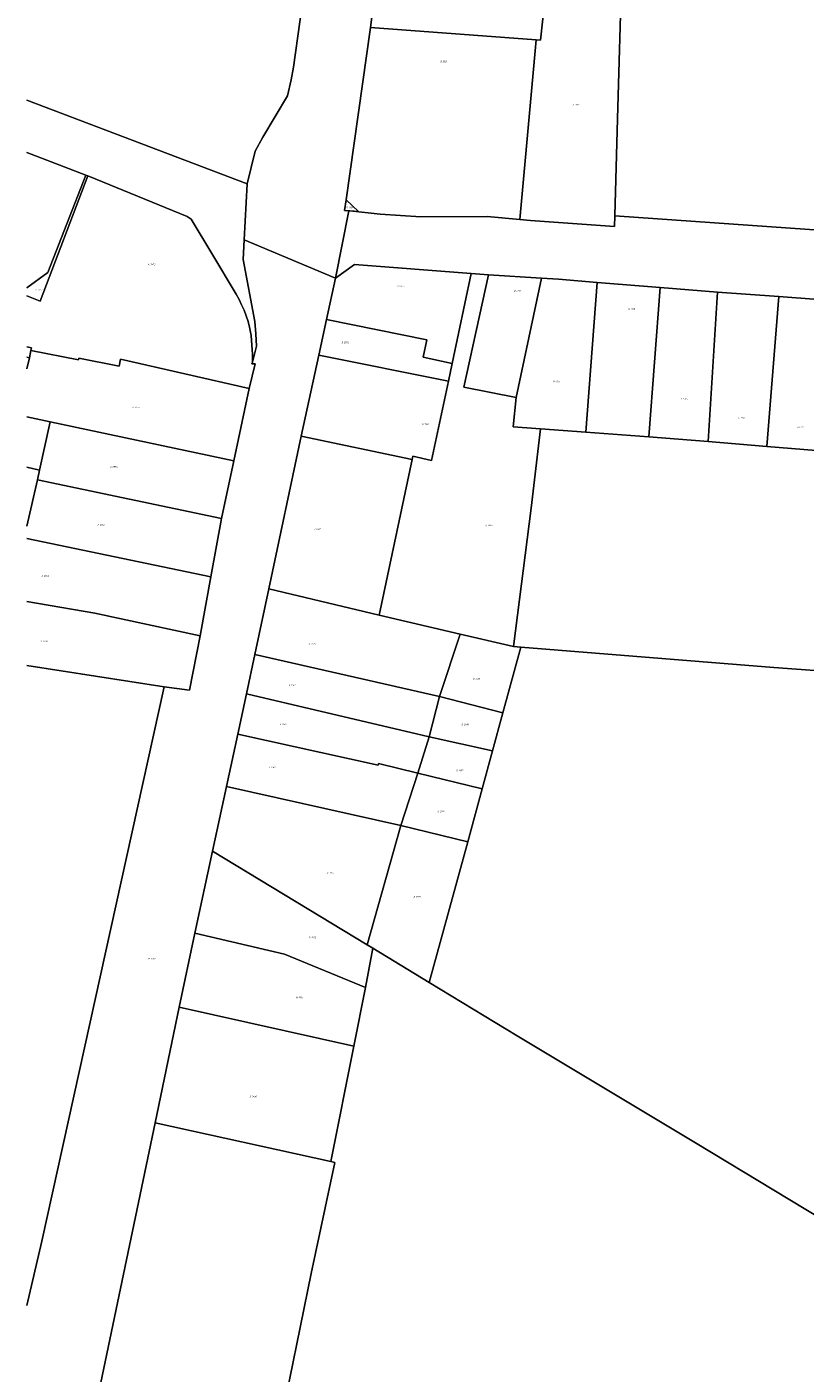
# Model space of a CAD drawing. Header units: metres. Extents: x 207466 to 209466, y 475780 to 477780.
# Tile 145 of 189: x 207466 to 207643, y 477073 to 477379. Entities that reach past the tile are written whole.
import ezdxf
from ezdxf.enums import TextEntityAlignment as Align

# ---------------------------------------------------------------- set-up
doc = ezdxf.new("R2010")
doc.units = ezdxf.units.M
doc.layers.get('0').update_dxf_attribs({"color": 253, "linetype": 'CONTINUOUS'})
doc.layers.add('B-WE-KG-GRENS_PERCEEL-GV', color=150, linetype='CONTINUOUS', lineweight=18)
doc.layers.add('B-WE-KG-GRENS_PERCEEL-S', color=150, linetype='CONTINUOUS', lineweight=25)
doc.styles.add('NLCS-ISO', font='NLCS-ISO.ttf')

# ---------------------------------------------------------------- blocks, each defined once
blk = doc.blocks.new('SKG-PERCEELNUMMER-SO')
at = {"style": 'NLCS-ISO', "oblique": 10, "flags": 1}
blk.add_attdef('GEMEENTECODE', text='', height=1.8, dxfattribs=at).set_placement((0, 2.6), align=Align.MIDDLE_CENTER)
at = {"style": 'NLCS-ISO', "oblique": 10}
blk.add_attdef('SECTIE', text='', height=1.8, dxfattribs=at).set_placement((-0.5, 0), align=Align.MIDDLE_RIGHT)
blk.add_attdef('PERCEELNUMMER', text='', height=1.8, dxfattribs=at).set_placement((0.5, 0), align=Align.MIDDLE_LEFT)

msp = doc.modelspace()

# ---------------------------------------------------------------- linework, layer by layer
at = {"layer": 'B-WE-KG-GRENS_PERCEEL-GV'}
for points in [[(207466.35, 477362.33), (207516.43, 477343.3), (207518.31, 477350.71), (207520.04, 477353.9), (207525.64, 477363.26), (207526.49, 477366.92), (207526.98, 477369.81), (207531.31, 477400.79), (207536.73, 477442.58), (207544.08, 477495.6), (207509.13, 477506.85), (207522.18, 477546.16), (207466.35, 477540.57)], [(207531.31, 477400.79), (207526.98, 477369.81), (207526.49, 477366.92), (207525.64, 477363.26), (207520.04, 477353.9), (207518.31, 477350.71), (207516.43, 477343.3), (207515.79, 477330.52), (207536.54, 477321.86), (207539.55, 477337.16), (207538.61, 477337.22), (207538.98, 477339.67), (207544.49, 477378.82), (207546.74, 477396.01)], [(207517.02, 477310.7), (207517.36, 477308.76), (207517.68, 477304.48), (207517.64, 477302.74), (207518.59, 477306.33), (207518.46, 477309.15), (207518.18, 477311.97), (207515.56, 477326.1), (207515.79, 477330.52), (207516.43, 477343.3), (207466.35, 477362.33)], [(207466.35, 477350.39), (207471.83, 477348.29), (207479.79, 477345.25), (207480.22, 477345.09), (207502.8, 477335.84), (207503.69, 477335.26), (207508.4, 477327.4), (207513.95, 477318.16), (207514.6, 477316.97), (207515.2, 477315.77), (207515.74, 477314.53), (207516.22, 477313.27), (207516.65, 477311.99), (207517.02, 477310.7)], [(207479.79, 477345.25), (207471.83, 477348.29), (207466.35, 477350.39)], [(207466.35, 477317.79), (207469.37, 477316.61), (207480.22, 477345.09), (207479.79, 477345.25), (207471.11, 477323.12)], [(207466.35, 477319.61), (207471.11, 477323.12), (207479.79, 477345.25)], [(207466.35, 477306.24), (207467.39, 477305.99), (207467.27, 477305.4), (207478.07, 477303.25), (207478.15, 477303.6), (207487.34, 477301.81), (207487.67, 477303.38), (207516.88, 477296.76), (207518.26, 477302.31), (207517.55, 477302.37), (207517.64, 477302.74), (207517.68, 477304.48), (207517.36, 477308.76), (207517.02, 477310.7), (207516.65, 477311.99), (207516.22, 477313.27), (207515.74, 477314.53), (207515.2, 477315.77), (207514.6, 477316.97), (207513.95, 477318.16), (207508.4, 477327.4), (207503.69, 477335.26), (207502.8, 477335.84), (207480.22, 477345.09)], [(207480.22, 477345.09), (207469.37, 477316.61), (207466.35, 477317.79)], [(207843.13, 477318.93), (207600.08, 477336.02), (207599.99, 477333.59), (207580.95, 477334.97), (207578.5, 477335.19), (207571.06, 477335.86), (207555.98, 477335.79), (207546.75, 477336.39), (207539.83, 477337.15), (207539.55, 477337.16), (207536.54, 477321.86), (207540.85, 477324.95), (207567.39, 477322.88), (207571.36, 477322.62), (207583.42, 477321.83), (207587.3, 477321.57), (207596.1, 477320.86), (207610.45, 477319.69), (207623.43, 477318.66), (207637.4, 477317.63), (207654.33, 477316.39)], [(207466.35, 477003.63), (207468.82, 477003.09), (207469.91, 477008.05), (207470.7, 477011.75), (207483.18, 477070.66), (207495.54, 477129.72), (207500.98, 477156.01), (207504.57, 477172.83), (207508.59, 477191.5), (207511.76, 477206.21), (207514.33, 477218.09), (207516.31, 477227.29), (207518.23, 477236.24), (207521.38, 477251.17), (207528.76, 477285.89), (207532.74, 477304.3), (207534.5, 477312.42), (207536.54, 477321.86), (207515.79, 477330.52)], [(207515.79, 477330.52), (207515.56, 477326.1), (207518.18, 477311.97), (207518.46, 477309.15), (207518.59, 477306.33), (207517.64, 477302.74), (207517.55, 477302.37), (207518.26, 477302.31), (207516.88, 477296.76), (207513.44, 477280.31), (207510.62, 477267.14), (207508.2, 477253.89), (207505.74, 477240.52), (207503.36, 477228.13), (207497.58, 477228.86), (207469.74, 477102.82), (207466.35, 477088.22)], [(207471.11, 477323.12), (207466.35, 477319.61)], [(207466.35, 477303.86), (207466.9, 477303.73), (207467.27, 477305.4), (207467.39, 477305.99), (207466.35, 477306.24)], [(207466.35, 477290.31), (207471.66, 477289.18), (207513.44, 477280.31), (207516.88, 477296.76), (207487.67, 477303.38), (207487.34, 477301.81), (207478.15, 477303.6), (207478.07, 477303.25), (207467.27, 477305.4)], [(207467.27, 477305.4), (207466.9, 477303.73), (207466.35, 477301.18)], [(207466.35, 477301.18), (207466.9, 477303.73), (207466.35, 477303.86)], [(207469.2, 477278.16), (207471.66, 477289.18), (207466.35, 477290.31)], [(207651.51, 477282.18), (207634.69, 477283.56), (207621.3, 477284.66), (207607.83, 477285.76), (207593.54, 477286.82), (207583.16, 477287.59), (207581.04, 477269.49), (207577.07, 477238.08), (207578.73, 477237.94), (207636.3, 477233.31), (207678.62, 477230.16)], [(207466.35, 477278.85), (207469.2, 477278.16)], [(207469.2, 477278.16), (207466.35, 477278.85)], [(207466.35, 477265.39), (207468.72, 477276), (207469.2, 477278.16)], [(207466.35, 477262.62), (207508.2, 477253.89), (207510.62, 477267.14), (207468.72, 477276)], [(207468.72, 477276), (207466.35, 477265.39)], [(207466.35, 477248.33), (207481.8, 477245.65), (207505.74, 477240.52), (207508.2, 477253.89), (207466.35, 477262.62)], [(207505.74, 477240.52), (207481.8, 477245.65), (207466.35, 477248.33)], [(207466.35, 477233.77), (207497.58, 477228.86), (207503.36, 477228.13), (207505.74, 477240.52)], [(207678.62, 477230.16), (207636.3, 477233.31), (207578.73, 477237.94), (207574.65, 477223.01), (207572.28, 477214.3), (207569.92, 477205.66), (207566.64, 477193.66), (207557.9, 477161.62), (207577.87, 477149.49), (207618.43, 477125.2), (207672.31, 477092.65)], [(207466.35, 477088.22), (207469.74, 477102.82), (207497.58, 477228.86), (207466.35, 477233.77)], [(207741.11, 477046.44), (207674.03, 477091.82), (207672.31, 477092.65), (207618.43, 477125.2), (207577.87, 477149.49), (207557.9, 477161.62), (207545.05, 477169.42), (207543.35, 477160.54), (207540.74, 477147.2), (207535.52, 477120.93), (207536.39, 477120.74), (207531.01, 477095.48), (207523.64, 477059.36)]]:
    msp.add_lwpolyline(points, dxfattribs=at)
for points in [[(207779.53, 477441.36), (207779.44, 477441.53), (207692.39, 477426.37), (207614.67, 477412.83), (207614.83, 477415.98), (207602.58, 477414.51), (207601.68, 477392.25), (207600.68, 477358.07), (207600.08, 477336.02), (207843.13, 477318.93)], [(207546.74, 477396.01), (207544.49, 477378.82), (207582.18, 477376.04), (207583.22, 477375.97), (207585.11, 477393.39)], [(207600.08, 477336.02), (207600.68, 477358.07), (207601.68, 477392.25), (207585.11, 477393.39), (207583.22, 477375.97), (207582.18, 477376.04), (207578.5, 477335.19), (207580.95, 477334.97), (207599.99, 477333.59)], [(207539.83, 477337.15), (207546.75, 477336.39), (207555.98, 477335.79), (207571.06, 477335.86), (207578.5, 477335.19), (207582.18, 477376.04), (207544.49, 477378.82), (207538.98, 477339.67), (207541.77, 477337)], [(207539.55, 477337.16), (207539.83, 477337.15), (207541.77, 477337), (207538.98, 477339.67), (207538.61, 477337.22)], [(207563.07, 477302.4), (207567.39, 477322.88), (207540.85, 477324.95), (207536.54, 477321.86), (207534.5, 477312.42), (207557.35, 477307.78), (207556.53, 477303.87)], [(207583.16, 477287.59), (207576.99, 477288.05), (207577.69, 477294.69), (207565.76, 477297.05), (207571.36, 477322.62), (207567.39, 477322.88), (207563.07, 477302.4), (207562.23, 477298.39), (207558.43, 477280.38), (207554.17, 477281.34), (207554.02, 477280.61), (207546.52, 477245.18), (207564.89, 477240.87), (207577.07, 477238.08), (207581.04, 477269.49)], [(207583.42, 477321.83), (207571.36, 477322.62), (207565.76, 477297.05), (207577.69, 477294.69)], [(207593.54, 477286.82), (207596.1, 477320.86), (207587.3, 477321.57), (207583.42, 477321.83), (207577.69, 477294.69), (207576.99, 477288.05), (207583.16, 477287.59)], [(207607.83, 477285.76), (207610.45, 477319.69), (207596.1, 477320.86), (207593.54, 477286.82)], [(207621.3, 477284.66), (207623.43, 477318.66), (207610.45, 477319.69), (207607.83, 477285.76)], [(207634.69, 477283.56), (207637.4, 477317.63), (207623.43, 477318.66), (207621.3, 477284.66)], [(207637.4, 477317.63), (207634.69, 477283.56), (207651.51, 477282.18), (207654.33, 477316.39)], [(207563.07, 477302.4), (207556.53, 477303.87), (207557.35, 477307.78), (207534.5, 477312.42), (207532.74, 477304.3), (207562.23, 477298.39)], [(207554.02, 477280.61), (207554.17, 477281.34), (207558.43, 477280.38), (207562.23, 477298.39), (207532.74, 477304.3), (207528.76, 477285.89)], [(207471.66, 477289.18), (207469.2, 477278.16), (207468.72, 477276), (207510.62, 477267.14), (207513.44, 477280.31)], [(207521.38, 477251.17), (207546.52, 477245.18), (207554.02, 477280.61), (207528.76, 477285.89)], [(207560.23, 477226.68), (207564.89, 477240.87), (207546.52, 477245.18), (207521.38, 477251.17), (207518.23, 477236.24)], [(207574.65, 477223.01), (207578.73, 477237.94), (207577.07, 477238.08), (207564.89, 477240.87), (207560.23, 477226.68)], [(207557.87, 477217.54), (207560.23, 477226.68), (207518.23, 477236.24), (207516.31, 477227.29)], [(207555.3, 477209.28), (207557.87, 477217.54), (207516.31, 477227.29), (207514.33, 477218.09), (207546.24, 477211.06), (207546.37, 477211.45)], [(207574.65, 477223.01), (207560.23, 477226.68), (207557.87, 477217.54), (207572.28, 477214.3)], [(207551.44, 477197.38), (207555.3, 477209.28), (207546.37, 477211.45), (207546.24, 477211.06), (207514.33, 477218.09), (207511.76, 477206.21)], [(207572.28, 477214.3), (207557.87, 477217.54), (207555.3, 477209.28), (207569.92, 477205.66)], [(207569.92, 477205.66), (207555.3, 477209.28), (207551.44, 477197.38), (207566.64, 477193.66)], [(207511.76, 477206.21), (207508.59, 477191.5), (207543.77, 477170.2), (207551.44, 477197.38)], [(207557.9, 477161.62), (207566.64, 477193.66), (207551.44, 477197.38), (207543.77, 477170.2), (207545.05, 477169.42)], [(207543.77, 477170.2), (207508.59, 477191.5), (207504.57, 477172.83), (207524.92, 477168.09), (207543.35, 477160.54), (207545.05, 477169.42)], [(207524.92, 477168.09), (207504.57, 477172.83), (207500.98, 477156.01), (207540.74, 477147.2), (207543.35, 477160.54)], [(207535.52, 477120.93), (207540.74, 477147.2), (207500.98, 477156.01), (207495.54, 477129.72)], [(207495.54, 477129.72), (207483.18, 477070.66), (207470.7, 477011.75), (207497.64, 477005.12), (207511.64, 477001.83), (207523.64, 477059.36), (207531.01, 477095.48), (207536.39, 477120.74), (207535.52, 477120.93)]]:
    msp.add_lwpolyline(points, close=True, dxfattribs=at)

# ---------------------------------------------------------------- block references
at = {"layer": 'B-WE-KG-GRENS_PERCEEL-S', "xscale": 0.2, "yscale": 0.2, "zscale": 0.2}
for p, values in [((207560.82, 477371.1), {'PERCEELNUMMER': '2021', 'SECTIE': 'B'}), ((207590.92, 477361.28), {'PERCEELNUMMER': '2022', 'SECTIE': 'B'}), ((207539.45, 477337.89), {'PERCEELNUMMER': '1681', 'SECTIE': 'B'}), ((207494.3, 477324.94), {'PERCEELNUMMER': '7473', 'SECTIE': 'A'}), ((207468.66, 477319.14), {'PERCEELNUMMER': '7752', 'SECTIE': 'A'}), ((207551, 477319.97), {'PERCEELNUMMER': '2057', 'SECTIE': 'B'}), ((207577.58, 477318.95), {'PERCEELNUMMER': '1713', 'SECTIE': 'B'}), ((207603.62, 477314.78), {'PERCEELNUMMER': '1715', 'SECTIE': 'B'}), ((207538.38, 477307.2), {'PERCEELNUMMER': '2056', 'SECTIE': 'B'}), ((207586.51, 477298.3), {'PERCEELNUMMER': '1714', 'SECTIE': 'B'}), ((207615.52, 477294.34), {'PERCEELNUMMER': '1716', 'SECTIE': 'B'}), ((207490.76, 477292.46), {'PERCEELNUMMER': '6555', 'SECTIE': 'A'}), ((207556.68, 477288.6), {'PERCEELNUMMER': '1361', 'SECTIE': 'B'}), ((207628.66, 477290.08), {'PERCEELNUMMER': '1717', 'SECTIE': 'B'}), ((207641.96, 477287.91), {'PERCEELNUMMER': '1718', 'SECTIE': 'B'}), ((207485.7, 477278.91), {'PERCEELNUMMER': '6554', 'SECTIE': 'A'}), ((207482.83, 477265.75), {'PERCEELNUMMER': '6553', 'SECTIE': 'A'}), ((207532.06, 477264.78), {'PERCEELNUMMER': '1881', 'SECTIE': 'B'}), ((207571.08, 477265.55), {'PERCEELNUMMER': '1882', 'SECTIE': 'B'}), ((207470.08, 477254.13), {'PERCEELNUMMER': '6846', 'SECTIE': 'A'}), ((207469.89, 477239.29), {'PERCEELNUMMER': '6847', 'SECTIE': 'A'}), ((207530.87, 477238.62), {'PERCEELNUMMER': '1879', 'SECTIE': 'B'}), ((207568.29, 477230.71), {'PERCEELNUMMER': '2199', 'SECTIE': 'B'}), ((207526.34, 477229.24), {'PERCEELNUMMER': '2002', 'SECTIE': 'B'}), ((207524.29, 477220.36), {'PERCEELNUMMER': '2003', 'SECTIE': 'B'}), ((207565.67, 477220.33), {'PERCEELNUMMER': '2198', 'SECTIE': 'B'}), ((207521.8, 477210.58), {'PERCEELNUMMER': '2004', 'SECTIE': 'B'}), ((207564.47, 477209.85), {'PERCEELNUMMER': '2197', 'SECTIE': 'B'}), ((207560.21, 477200.56), {'PERCEELNUMMER': '2196', 'SECTIE': 'B'}), ((207535.08, 477186.61), {'PERCEELNUMMER': '1355', 'SECTIE': 'B'}), ((207554.74, 477181.12), {'PERCEELNUMMER': '2195', 'SECTIE': 'B'}), ((207530.97, 477171.87), {'PERCEELNUMMER': '1390', 'SECTIE': 'B'}), ((207494.43, 477167.07), {'PERCEELNUMMER': '2019', 'SECTIE': 'B'}), ((207528.03, 477158.22), {'PERCEELNUMMER': '1391', 'SECTIE': 'B'}), ((207517.45, 477135.73), {'PERCEELNUMMER': '1438', 'SECTIE': 'B'})]:
    msp.add_blockref('SKG-PERCEELNUMMER-SO', p, dxfattribs=at).add_auto_attribs(values)

doc.saveas('drawing.dxf')
